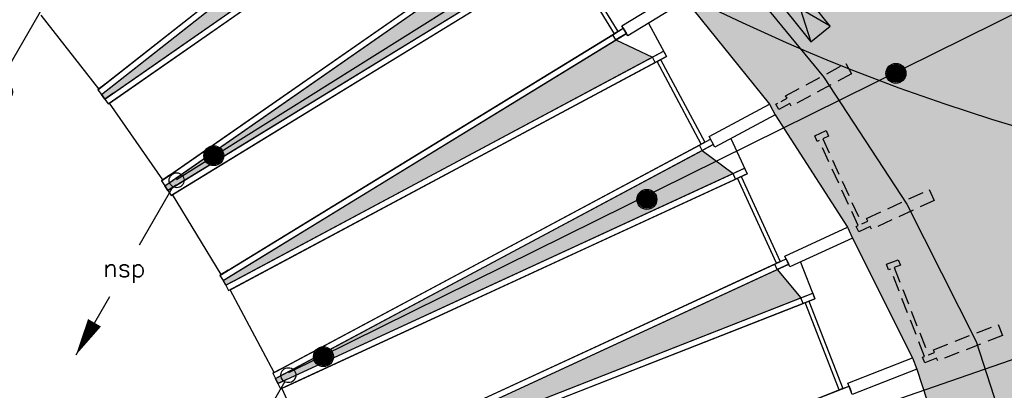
# Model space of a CAD drawing. Header units: millimetres. Extents: x -4107 to 114693, y -37499 to 54671.
# Tile 79 of 156: x 45604 to 55493, y 9592 to 13309. Entities that reach past the tile are written whole.
import ezdxf
from ezdxf.enums import TextEntityAlignment as Align

# ---------------------------------------------------------------- set-up
doc = ezdxf.new("R2010")
doc.units = ezdxf.units.MM
doc.header["$LTSCALE"] = 50
doc.linetypes.add('B0702', pattern=[4.6875, 3.125, -1.5625])
for name, color, linetype in [('AA522H--_FEC_STAAL', 2, 'Continuous'), ('ABT_VOORSTEL daklichten', 1, 'Continuous'), ('AL191L3-_STREEPF-OND', 2, 'B0702'), ('AL522H--_FEC_STAAL', 2, 'Continuous'), ('AT$1A---_ALGEMEEN', 2, 'Continuous'), ('FOK_ BRANDSLANGHASPELS', 2, 'Continuous'), ('FOK_22_BINNENWANDEN', 2, 'Continuous'), ('XREF_06_PLAFOND$0$AA00VV4-_SOLID252', 254, 'Continuous'), ('XREF_06_PLAFOND$0$AA35RJ8-_HWOLCEMENT', 242, 'Continuous'), ('XREF_06_PLAFOND$0$AI45----_PLAFONDAFW', 2, 'Continuous'), ('XREF_06_PLAFOND$0$AL35RJ8-_HWOLCEMENT', 2, 'Continuous'), ('XREF_06_Sprinkler installatie$0$WL524---', 4, 'Continuous'), ('XREF_06_Sprinkler installatie$0$WL6516--', 4, 'Continuous'), ('XREF_06_Sprinkler installatie$0$WL6517--', 4, 'Continuous'), ('XREF_06_werkset$0$AA01254-_egaal-254', 242, 'Continuous'), ('XREF_06_werkset$0$AA31-O--_GLAS', 242, 'Continuous'), ('XREF_06_werkset$0$AL01254-_egaal-254', 254, 'Continuous'), ('XREF_06_werkset$0$AL28MH--_METAAL', 3, 'Continuous'), ('XREF_06_werkset$0$AL31-O--_GLAS', 2, 'Continuous'), ('XREF_06_werkset$0$AL31XH4-_ALUMINIUM', 2, 'Continuous')]:
    doc.layers.add(name, color=color, linetype=linetype)
doc.styles.add('02_100', font='B-GBP.SHX', dxfattribs={"width": 0.8, "height": 250})
doc.styles.add('XREF_06_Sprinkler installatie$0$BURO-018', font='simplex.shx', dxfattribs={"height": 180})
doc.styles.add('XREF_06_Sprinkler installatie$0$Standard', font='txt')

# ---------------------------------------------------------------- blocks, each defined once
blk = doc.blocks.new('XREF_06_Sprinkler installatie$0$SP-KOP02')
at = {"color": 0, "linetype": 'Continuous'}
for p, q in [((-0.875, -0.023), (0.023, 0.875)), ((-0.847, -0.219), (0.219, 0.847)), ((-0.843, 0.233), (-0.233, 0.843)), ((-0.786, -0.383), (0.383, 0.786)), ((-0.702, -0.523), (0.523, 0.702)), ((-0.595, -0.641), (0.641, 0.595)), ((-0.469, -0.739), (0.739, 0.469)), ((-0.32, -0.815), (0.815, 0.32)), ((-0.144, -0.863), (0.863, 0.144)), ((0.072, -0.872), (0.872, -0.072)), ((0.381, -0.788), (0.788, -0.381))]:
    blk.add_line(p, q, dxfattribs=at)
at = {"color": 0, "linetype": 'Continuous', "const_width": 0.875}
blk.add_lwpolyline([(-0.438, 0, 1), (0.438, 0, 1)], format="xyb", close=True, dxfattribs=at)
at = {"color": 0, "linetype": 'Continuous'}
for radius in [1, 0.875]:
    blk.add_circle((0, 0), radius, dxfattribs=at)
at = {"color": 0, "linetype": 'Continuous', "style": 'XREF_06_Sprinkler installatie$0$Standard', "flags": 1}
for tag, p in [('SP_MATCODE', (2, 2)), ('SP_TEMP', (2, -3)), ('SP_DOORL', (2, -5)), ('SP_KFACT', (2, -7)), ('SP_SPRHK', (2, -9)), ('SP_KLEP', (2, -11))]:
    blk.add_attdef(tag, p, '', height=1, dxfattribs=at)
blk = doc.blocks.new('XREF_06_Sprinkler installatie$0$LDV2')
at = {"color": 0, "linetype": 'Continuous'}
for p, q in [((-0.25, -0.433), (-2.5, -4.33)), ((-4.5, -7.794), (-6.75, -11.691))]:
    blk.add_line(p, q, dxfattribs=at)
blk.add_lwpolyline([(-6.75, -11.691, 0, 1, 0), (-5.5, -9.526, 1, 1, 0)], format="xyseb", dxfattribs=at)
blk.add_circle((0, 0), 0.5, dxfattribs=at)
at = {"color": 0, "linetype": 'Continuous', "style": 'XREF_06_Sprinkler installatie$0$BURO-018'}
blk.add_attdef('LD_TEXT1', text='', height=1.8, dxfattribs=at).set_placement((-3.5, -6.062), align=Align.MIDDLE)
blk = doc.blocks.new('XREF_06_Sprinkler installatie')
at = {"layer": 'XREF_06_Sprinkler installatie$0$WL524---'}
for p, q in [((47177.5, 11706.8), (54328.8, 16185.8)), ((48306.9, 9769.6), (56308.6, 13722.2)), ((49194.2, 7697.7), (57658.1, 10621.8))]:
    blk.add_line(p, q, dxfattribs=at)
at = {"layer": 'XREF_06_Sprinkler installatie$0$WL6516--', "xscale": 99.9999999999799, "yscale": 100, "zscale": 100, "rotation": 7.589429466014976}
for p in [(54404.2, 12770.3), (47553.2, 11945), (51902.5, 11506.1), (48654.6, 9928.9)]:
    blk.add_blockref('XREF_06_Sprinkler installatie$0$SP-KOP02', p, dxfattribs=at)
at = {"layer": 'XREF_06_Sprinkler installatie$0$WL6517--'}
ref = blk.add_blockref('XREF_06_Sprinkler installatie$0$LDV2', (45869.1, 13492.9), dxfattribs=dict(at, xscale=150, yscale=150, zscale=150))
ref.add_attrib('LD_TEXT1', 'nsp', dxfattribs={"layer": '0', "color": 1, "linetype": 'Continuous', "height": 180, "style": 'XREF_06_Sprinkler installatie$0$BURO-018'}).set_placement((45344.1, 12583.6), align=Align.MIDDLE)
ref = blk.add_blockref('XREF_06_Sprinkler installatie$0$LDV2', (47180.3, 11697.7), dxfattribs=dict(at, xscale=150, yscale=150, zscale=150))
ref.add_attrib('LD_TEXT1', 'nsp', dxfattribs={"layer": '0', "color": 1, "linetype": 'Continuous', "height": 180, "style": 'XREF_06_Sprinkler installatie$0$BURO-018'}).set_placement((46655.3, 10788.4), align=Align.MIDDLE)
ref = blk.add_blockref('XREF_06_Sprinkler installatie$0$LDV2', (48303.1, 9743.5), dxfattribs=dict(at, xscale=150, yscale=150, zscale=150))
ref.add_attrib('LD_TEXT1', 'nsp', dxfattribs={"layer": '0', "color": 1, "linetype": 'Continuous', "height": 180, "style": 'XREF_06_Sprinkler installatie$0$BURO-018'}).set_placement((47778.1, 8834.1), align=Align.MIDDLE)
blk = doc.blocks.new('XREF_06_PLAFOND')
at = {"layer": 'XREF_06_PLAFOND$0$AA00VV4-_SOLID252'}
h = blk.add_hatch(color=256, dxfattribs=at)
edge = h.paths.add_edge_path()
edge.add_line((43127, -14243.3), (58419.3, -19206.1))
edge.add_line((58419.3, -19206.1), (67730.9, 8108.9))
edge.add_arc((59883.2, 10784.2), 8291.1, 341.17601, 446.91022)
edge.add_line((60330.1, 19063.2), (33916.8, 20627.6))
edge.add_line((33916.8, 20627.6), (34420, 20584.8))
edge.add_line((34420, 20584.8), (35543.9, 20485.6))
edge.add_line((35543.9, 20485.6), (36683.3, 20381.7))
edge.add_line((36683.3, 20381.7), (37848.9, 20273.2))
edge.add_line((37848.9, 20273.2), (39050.9, 20148.3))
edge.add_line((39050.9, 20148.3), (40285.1, 19981.6))
edge.add_line((40285.1, 19981.6), (41548.6, 19763.1))
edge.add_line((41548.6, 19763.1), (42829.4, 19472.5))
edge.add_line((42829.4, 19472.5), (44122.5, 19109))
edge.add_line((44122.5, 19109), (45423.2, 18664.8))
edge.add_line((45423.2, 18664.8), (46722.2, 18132.5))
edge.add_line((46722.2, 18132.5), (48008.4, 17504))
edge.add_line((48008.4, 17504), (49268.4, 16772.4))
edge.add_line((49268.4, 16772.4), (50485.1, 15932))
edge.add_line((50485.1, 15932), (51639.9, 14978.6))
edge.add_line((51639.9, 14978.6), (52710, 13913.1))
edge.add_line((52710, 13913.1), (53675.1, 12736.9))
edge.add_line((53675.1, 12736.9), (54512.8, 11458.3))
edge.add_line((54512.8, 11458.3), (55208.8, 10080.1))
edge.add_line((55208.8, 10080.1), (55817.1, 8209.2))
edge.add_line((55817.1, 8209.2), (56064.8, 6685.2))
edge.add_line((56064.8, 6685.2), (56139.2, 5158.4))
edge.add_line((56139.2, 5158.4), (56050.4, 3639.5))
edge.add_line((56050.4, 3639.5), (55811.6, 2148.5))
edge.add_line((55811.6, 2148.5), (55438.3, 698.3))
edge.add_line((55438.3, 698.3), (54948.5, -697))
edge.add_line((54948.5, -697), (54359.8, -2029.7))
edge.add_line((54359.8, -2029.7), (53689, -3294.4))
edge.add_line((53689, -3294.4), (52951.5, -4489))
edge.add_line((52951.5, -4489), (52160.9, -5613.2))
edge.add_line((52160.9, -5613.2), (51328.7, -6667.7))
edge.add_line((51328.7, -6667.7), (50463.8, -7656))
edge.add_line((50463.8, -7656), (49570.4, -8575.7))
edge.add_line((49570.4, -8575.7), (48670.3, -9436.4))
edge.add_line((48670.3, -9436.4), (47771.6, -10244.3))
edge.add_line((47771.6, -10244.3), (46892.7, -11017.6))
edge.add_line((46892.7, -11017.6), (46032.2, -11771.8))
edge.add_line((46032.2, -11771.8), (45181.6, -12512.9))
edge.add_line((45181.6, -12512.9), (44331, -13249.4))
edge.add_line((44331, -13249.4), (43127, -14243.3))
at = {"layer": 'XREF_06_PLAFOND$0$AA35RJ8-_HWOLCEMENT'}
h = blk.add_hatch(dxfattribs=at)
h.set_pattern_fill('AR-SAND', color=3, scale=100, style=0)
h.set_pattern_definition([(37.5, (0, 0), (-6.29934, 192.68238), [0, -152, 0, -170, 0, -162.5]), (7.5, (0, 0), (176.9777, 282.2146), [0, -82, 0, -137, 0, -52.5]), (327.5, (-123, 0), (311.4142, 0.5659), [0, -50, 0, -180, 0, -235]), (317.5, (-123, 0), (300.6127, 87.7676), [0, -25, 0, -118, 0, -135])])
edge = h.paths.add_edge_path()
edge.add_line((43127, -14243.3), (58419.3, -19206.1))
edge.add_line((58419.3, -19206.1), (67730.9, 8108.9))
edge.add_arc((59883.2, 10784.2), 8291.1, 341.17601, 446.91022)
edge.add_line((60330.1, 19063.2), (33916.8, 20627.6))
edge.add_line((33916.8, 20627.6), (34420, 20584.8))
edge.add_line((34420, 20584.8), (35543.9, 20485.6))
edge.add_line((35543.9, 20485.6), (36683.3, 20381.7))
edge.add_line((36683.3, 20381.7), (37848.9, 20273.2))
edge.add_line((37848.9, 20273.2), (39050.9, 20148.3))
edge.add_line((39050.9, 20148.3), (40285.1, 19981.6))
edge.add_line((40285.1, 19981.6), (41548.6, 19763.1))
edge.add_line((41548.6, 19763.1), (42829.4, 19472.5))
edge.add_line((42829.4, 19472.5), (44122.5, 19109))
edge.add_line((44122.5, 19109), (45423.2, 18664.8))
edge.add_line((45423.2, 18664.8), (46722.2, 18132.5))
edge.add_line((46722.2, 18132.5), (48008.4, 17504))
edge.add_line((48008.4, 17504), (49268.4, 16772.4))
edge.add_line((49268.4, 16772.4), (50485.1, 15932))
edge.add_line((50485.1, 15932), (51639.9, 14978.6))
edge.add_line((51639.9, 14978.6), (52710, 13913.1))
edge.add_line((52710, 13913.1), (53675.1, 12736.9))
edge.add_line((53675.1, 12736.9), (54512.8, 11458.3))
edge.add_line((54512.8, 11458.3), (55208.8, 10080.1))
edge.add_line((55208.8, 10080.1), (55817.1, 8209.2))
edge.add_line((55817.1, 8209.2), (56064.8, 6685.2))
edge.add_line((56064.8, 6685.2), (56139.2, 5158.4))
edge.add_line((56139.2, 5158.4), (56050.4, 3639.5))
edge.add_line((56050.4, 3639.5), (55811.6, 2148.5))
edge.add_line((55811.6, 2148.5), (55438.3, 698.3))
edge.add_line((55438.3, 698.3), (54948.5, -697))
edge.add_line((54948.5, -697), (54359.8, -2029.7))
edge.add_line((54359.8, -2029.7), (53689, -3294.4))
edge.add_line((53689, -3294.4), (52951.5, -4489))
edge.add_line((52951.5, -4489), (52160.9, -5613.2))
edge.add_line((52160.9, -5613.2), (51328.7, -6667.7))
edge.add_line((51328.7, -6667.7), (50463.8, -7656))
edge.add_line((50463.8, -7656), (49570.4, -8575.7))
edge.add_line((49570.4, -8575.7), (48670.3, -9436.4))
edge.add_line((48670.3, -9436.4), (47771.6, -10244.3))
edge.add_line((47771.6, -10244.3), (46892.7, -11017.6))
edge.add_line((46892.7, -11017.6), (46032.2, -11771.8))
edge.add_line((46032.2, -11771.8), (45181.6, -12512.9))
edge.add_line((45181.6, -12512.9), (44331, -13249.4))
edge.add_line((44331, -13249.4), (43127, -14243.3))
h.paths.add_polyline_path([(59430.2, 12248.2), (59662.8, 12964.9), (60019.5, 12849.2), (59786.9, 12132.4)], flags=24)
h.paths.add_polyline_path([(60617.2, 10425.5), (61333.9, 10192.8), (61218.2, 9836.1), (60501.4, 10068.8)], flags=24)
at = {"layer": 'XREF_06_PLAFOND$0$AI45----_PLAFONDAFW'}
h = blk.add_hatch(dxfattribs=at)
h.set_pattern_fill('_USER,_O', color=256, scale=1800, pattern_type=0)
h.set_pattern_definition([(351.94, (60508.5, -17546.5), (252.38, 1782.22), [])])
edge = h.paths.add_edge_path(flags=16)
edge.add_arc((41622.2, 26897.4), 5449.9, 0, 180)
edge.add_arc((41622.2, 26897.4), 5449.9, 180, 360)
h.paths.add_polyline_path([(49833.5, 30277.3), (51633.5, 30277.3), (51633.5, 27677.3), (49833.5, 27677.3)], flags=16)
edge = h.paths.add_edge_path(flags=16)
edge.add_arc((86127.3, 26613.5), 3800, 0, 180)
edge.add_arc((86127.3, 26613.5), 3800, 180, 360)
edge = h.paths.add_edge_path(flags=16)
edge.add_arc((74998.8, -10766.8), 5450, 0, 180)
edge.add_arc((74998.8, -10766.8), 5450, 180, 360)
edge = h.paths.add_edge_path()
edge.add_arc((59888.1, 10791.1), 9323.9, 341.24236, 446.62909)
edge.add_line((60436.4, 20098.9), (31243.3, 21827.8))
edge.add_line((31243.3, 21827.8), (28955.1, 21950.5))
edge.add_line((28955.1, 21950.5), (30807, 36094.7))
edge.add_line((30807, 36094.7), (95373.9, 36094.7))
edge.add_line((95373.9, 36094.7), (86392.8, -27327.7))
edge.add_line((86392.8, -27327.7), (59702.3, -18665.8))
edge.add_line((59702.3, -18665.8), (68716.8, 7792.9))
h = blk.add_hatch(dxfattribs=at)
h.set_pattern_fill('_USER,_O', color=256, scale=600, angle=90, pattern_type=0)
h.set_pattern_definition([(81.94, (95317.84, 35698.9), (-594.073, 84.126), [])])
edge = h.paths.add_edge_path(flags=16)
edge.add_arc((86127.3, 26613.5), 3800, 0, 360)
edge = h.paths.add_edge_path(flags=16)
edge.add_arc((74998.8, -10766.8), 5450, 0, 360)
edge = h.paths.add_edge_path(flags=16)
edge.add_arc((41622.2, 26897.4), 5449.9, 0, 360)
h.paths.add_polyline_path([(49933.5, 30177.3), (51533.5, 30177.3), (51533.5, 27777.3), (49933.5, 27777.3)], flags=16)
edge = h.paths.add_edge_path()
edge.add_arc((59888.1, 10791.1), 9323.9, 341.24236, 446.62909)
edge.add_line((60436.4, 20098.9), (31243.3, 21827.8))
edge.add_line((31243.3, 21827.8), (28955.1, 21950.5))
edge.add_line((28955.1, 21950.5), (30807, 36094.7))
edge.add_line((30807, 36094.7), (95373.9, 36094.7))
edge.add_line((95373.9, 36094.7), (86392.8, -27327.7))
edge.add_line((86392.8, -27327.7), (59702.3, -18665.8))
edge.add_line((59702.3, -18665.8), (68716.8, 7792.9))
at = {"layer": 'XREF_06_PLAFOND$0$AL35RJ8-_HWOLCEMENT'}
blk.add_lwpolyline([(41548.6, 19763.1), (42829.4, 19472.5), (44122.5, 19109), (45423.2, 18664.8), (46722.2, 18132.5), (48008.4, 17504), (49268.4, 16772.4), (50485.1, 15932), (51639.9, 14978.6), (52710, 13913.1), (53675.1, 12736.9), (54512.8, 11458.3), (55208.8, 10080.1), (55817.1, 8209.2), (56064.8, 6685.2), (56139.2, 5158.4), (56050.4, 3639.5), (55811.6, 2148.5), (55438.3, 698.3), (54948.5, -697), (54359.8, -2029.7), (53689, -3294.4), (52951.5, -4489), (52160.9, -5613.2)], dxfattribs=at)
blk = doc.blocks.new('V-H-522001_B09145W02')
at = {"layer": 'AA522H--_FEC_STAAL'}
for points in [[(325, 125), (0, 250), (0, 0)], [(325, 125), (650, 250), (650, 0)]]:
    blk.add_hatch(color=256, dxfattribs=at).paths.add_polyline_path(points)
at = {"layer": 'AL522H--_FEC_STAAL'}
for points in [[(650, 250), (0, 0)], [(0, 250), (650, 0)]]:
    blk.add_lwpolyline(points, dxfattribs=at)
blk.add_lwpolyline([(0, 0), (650, 0), (650, 250), (0, 250)], close=True, dxfattribs=at)
at = {"layer": 'AT$1A---_ALGEMEEN', "color": 7, "style": '02_100', "width": 0.8}
blk.add_text('NO', height=250, rotation=360, dxfattribs=at).set_placement((166.3, 326.2))
blk = doc.blocks.new('A$C125E5D54')
at = {"layer": 'AL191L3-_STREEPF-OND'}
for p, q in [((46728.1, 15203.7), (47334.3, 15527.4)), ((47334.3, 15527.4), (47390.8, 15421.6)), ((47390.8, 15421.6), (46784.7, 15097.9)), ((46684.7, 15146.5), (46742.3, 15177.3)), ((46742.3, 15177.3), (46728.1, 15203.7)), ((46631.1, 15117.9), (46649.3, 15127.7)), ((46659.4, 15065), (46631.1, 15117.9)), ((46770.5, 15124.4), (46659.4, 15065)), ((46784.7, 15097.9), (46770.5, 15124.4)), ((47020.2, 14800.1), (47135.6, 14853.3)), ((47135.6, 14853.3), (47160.7, 14798.8)), ((47045.3, 14745.6), (47020.2, 14800.1)), ((47064.2, 14754.3), (47045.3, 14745.6)), ((47457.5, 13900.6), (47064.2, 14754.3)), ((47160.7, 14798.8), (47100.9, 14771.3)), ((47100.9, 14771.3), (47494.2, 13917.5)), ((47541.5, 13972.3), (48171, 14262.4)), ((48171, 14262.4), (48221.2, 14153.4)), ((48221.2, 14153.4), (47591.7, 13863.3)), ((47494.2, 13917.5), (47554.1, 13945.1)), ((47554.1, 13945.1), (47541.5, 13972.3)), ((47438.6, 13891.9), (47457.5, 13900.6)), ((47463.7, 13837.4), (47438.6, 13891.9)), ((47579.2, 13890.6), (47463.7, 13837.4)), ((47591.7, 13863.3), (47579.2, 13890.6)), ((47740.1, 13512.2), (47859.1, 13558.7)), ((47859.1, 13558.7), (47881, 13502.9)), ((47762, 13456.3), (47740.1, 13512.2)), ((47781.5, 13463.9), (47762, 13456.3)), ((48124.1, 12588.6), (47781.5, 13463.9)), ((47881, 13502.9), (47819.3, 13478.7)), ((47819.3, 13478.7), (48161.9, 12603.4)), ((48212.6, 12655.5), (48861.6, 12909.5)), ((48861.6, 12909.5), (48905.3, 12797.7)), ((48905.3, 12797.7), (48256.4, 12543.7)), ((48104.6, 12581), (48124.1, 12588.6)), ((48126.5, 12525.1), (48104.6, 12581)), ((48245.4, 12571.6), (48126.5, 12525.1)), ((48161.9, 12603.4), (48223.6, 12627.5)), ((48223.6, 12627.5), (48212.6, 12655.5)), ((48256.4, 12543.7), (48245.4, 12571.6))]:
    blk.add_line(p, q, dxfattribs=at)
at = {"rotation": 308.6917287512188}
blk.add_blockref('V-H-522001_B09145W02', (46576, 16251), dxfattribs=at)
blk = doc.blocks.new('XREF_06_werkset')
at = {"layer": 'XREF_06_werkset$0$AA01254-_egaal-254'}
h = blk.add_hatch(color=252, dxfattribs=at)
edge = h.paths.add_edge_path()
edge.add_line((52096.1, 13739.2), (52230.2, 13603.2))
edge.add_line((52230.2, 13603.2), (52292.8, 13500.8))
edge.add_line((52292.8, 13500.8), (53133.7, 12460))
edge.add_line((53133.7, 12460), (53190.2, 12354.2))
edge.add_line((53190.2, 12354.2), (53919.3, 11227.7))
edge.add_line((53919.3, 11227.7), (53969.5, 11118.7))
edge.add_line((53969.5, 11118.7), (54571.1, 9916.4))
edge.add_line((54571.1, 9916.4), (54614.9, 9804.7))
edge.add_line((54614.9, 9804.7), (55174.8, 8082.7))
edge.add_line((55174.8, 8082.7), (55205.1, 7966.6))
edge.add_line((55205.1, 7966.6), (55425.6, 6640.4))
edge.add_line((55425.6, 6640.4), (55449.1, 6522.7))
edge.add_line((55449.1, 6522.7), (55521.9, 5182.8))
edge.add_line((55521.9, 5182.8), (55538.5, 5064))
edge.add_line((55538.5, 5064), (55471.1, 3720.6))
edge.add_arc((59884.7, 10785.2), 8330, 238.00452, 519.2295)
edge = h.paths.add_edge_path(flags=16)
edge.add_arc((59127.4, 8451.6), 2250, 0, 360)
at = {"layer": 'XREF_06_werkset$0$AA31-O--_GLAS'}
for points in [[(46503, 12619.8), (46424.5, 12558), (46457.9, 12513), (46538.7, 12569.2), (50022.2, 14992.6), (49583.7, 15043.2)], [(51038, 14010.9), (50627.5, 14122.5), (47063.2, 11642.9), (47093.1, 11597.2), (47175.9, 11647.9)], [(47646.3, 10693), (47674.1, 10644.5), (47758.8, 10689.7), (51959.4, 12932.6), (51591.3, 13106.7)], [(48173.4, 9709.4), (48198.1, 9659.7), (48284.6, 9699.6), (52768.4, 11765.4), (52458.7, 11997.6)], [(53449.7, 10519.1), (53212, 10802.7), (48641.7, 8697), (48663.5, 8645.8)]]:
    blk.add_hatch(color=256, dxfattribs=at).paths.add_polyline_path(points)
for points in [[(46424.5, 12558), (46457.9, 12513)], [(47063.2, 11642.9), (47093.1, 11597.2)], [(47646.3, 10693), (47674.1, 10644.5)], [(48173.4, 9709.4), (48198.1, 9659.7)]]:
    blk.add_lwpolyline(points, dxfattribs=at)
at = {"layer": 'XREF_06_werkset$0$AL01254-_egaal-254'}
blk.add_lwpolyline([(52096.1, 13739.2), (52230.2, 13603.2), (52292.8, 13500.8), (53133.7, 12460), (53190.2, 12354.2), (53919.3, 11227.7), (53969.5, 11118.7), (54571.1, 9916.4), (54614.9, 9804.7), (55174.8, 8082.7), (55205.1, 7966.6), (55425.6, 6640.4), (55449.1, 6522.7), (55521.9, 5182.8), (55538.5, 5064), (55471.1, 3720.6, 2.793851)], format="xyb", close=True, dxfattribs=at)
at = {"layer": 'XREF_06_werkset$0$AL28MH--_METAAL'}
for p, q in [((53289.7, 10937.6), (53919.3, 11227.7)), ((53919.3, 11227.7), (53969.5, 11118.7)), ((53969.5, 11118.7), (53340, 10828.6)), ((53340, 10828.6), (53289.7, 10937.6))]:
    blk.add_line(p, q, dxfattribs=at)
for points in [[(52230.2, 13603.2), (52292.8, 13500.8), (51713.2, 13146.2), (51650.6, 13248.5)], [(53133.7, 12460), (53190.2, 12354.2), (52584, 12030.5), (52527.5, 12136.3)], [(54571.1, 9916.4), (54614.9, 9804.7), (53965.9, 9550.7), (53922.2, 9662.4)]]:
    blk.add_lwpolyline(points, close=True, dxfattribs=at)
at = {"layer": 'XREF_06_werkset$0$AL31-O--_GLAS', "extrusion": (0.713503, 0.561255, -0.419413)}
for p, q in [((46465.9, 12666.9), (49641.8, 15165.3)), ((46425.3, 12635), (49592.5, 15126.5)), ((46503, 12619.8), (49678.9, 15118.2))]:
    blk.add_line(p, q, dxfattribs=at)
at = {"layer": 'XREF_06_werkset$0$AL31-O--_GLAS', "extrusion": (-0.618265, 0.78597, -1.18109e-05)}
for p, q in [((46465.9, 12666.9), (49641.8, 15165.3)), ((46387.4, 12605.2), (49546.6, 15090.4)), ((46465.9, 12666.9), (46387.4, 12605.2))]:
    blk.add_line(p, q, dxfattribs=at)
at = {"layer": 'XREF_06_werkset$0$AL31-O--_GLAS', "extrusion": (-0.713503, -0.561255, 0.419413)}
for p, q in [((46387.4, 12605.2), (49546.6, 15090.4)), ((46400.3, 12615.3), (49562.2, 15102.7)), ((46424.5, 12558), (49583.7, 15043.2)), ((46400.3, 12615.3), (45819.1, 13354.1)), ((46387.4, 12605.2), (46424.5, 12558))]:
    blk.add_line(p, q, dxfattribs=at)
at = {"layer": 'XREF_06_werkset$0$AL31-O--_GLAS', "extrusion": (0.618265, -0.78597, 1.18109e-05)}
for p, q in [((46400.3, 12615.3), (49562.2, 15102.7)), ((46424.5, 12558), (49583.7, 15043.2)), ((46425.3, 12635), (49592.5, 15126.5)), ((46503, 12619.8), (49678.9, 15118.2)), ((46425.3, 12635), (46400.3, 12615.3)), ((46424.5, 12558), (46503, 12619.8))]:
    blk.add_line(p, q, dxfattribs=at)
at = {"layer": 'XREF_06_werkset$0$AL31-O--_GLAS', "extrusion": (-0.571091, 0.820887, 9.81259e-06)}
for p, q in [((46538.7, 12569.2), (50123.1, 15062.8)), ((46457.9, 12513), (50022.2, 14992.6)), ((46505.3, 12473), (50073, 14954.9)), ((46531.1, 12490.8), (50105.1, 14977.2)), ((47109.7, 11748.3), (50694.2, 14241.9)), ((47028.9, 11692.1), (50593.3, 14171.7)), ((46538.7, 12569.2), (46457.9, 12513)), ((46505.3, 12473), (46531.1, 12490.8)), ((47109.7, 11748.3), (47028.9, 11692.1))]:
    blk.add_line(p, q, dxfattribs=at)
at = {"layer": 'XREF_06_werkset$0$AL31-O--_GLAS', "extrusion": (0.734491, 0.510991, -0.446555)}
for p, q in [((46538.7, 12569.2), (50123.1, 15062.8)), ((46531.1, 12490.8), (50105.1, 14977.2)), ((46572.9, 12520), (50157.4, 15013.6)), ((47109.7, 11748.3), (50694.2, 14241.9)), ((47067.9, 11719.2), (50641.9, 14205.6)), ((47144, 11699.1), (50728.5, 14192.7))]:
    blk.add_line(p, q, dxfattribs=at)
at = {"layer": 'XREF_06_werkset$0$AL31-O--_GLAS', "extrusion": (-0.734491, -0.510991, 0.446555)}
for p, q in [((46457.9, 12513), (50022.2, 14992.6)), ((46492.1, 12463.8), (50056.5, 14943.4)), ((46505.3, 12473), (50073, 14954.9)), ((47028.9, 11692.1), (50593.3, 14171.7)), ((47042.2, 11701.3), (50609.8, 14183.2)), ((47063.2, 11642.9), (50627.5, 14122.5)), ((46457.9, 12513), (46492.1, 12463.8)), ((47042.2, 11701.3), (46505.3, 12473)), ((47028.9, 11692.1), (47063.2, 11642.9))]:
    blk.add_line(p, q, dxfattribs=at)
at = {"layer": 'XREF_06_werkset$0$AL31-O--_GLAS', "extrusion": (0.571091, -0.820887, -9.81259e-06)}
for p, q in [((46492.1, 12463.8), (50056.5, 14943.4)), ((46572.9, 12520), (50157.4, 15013.6)), ((47042.2, 11701.3), (50609.8, 14183.2)), ((47067.9, 11719.2), (50641.9, 14205.6)), ((47144, 11699.1), (50728.5, 14192.7)), ((47063.2, 11642.9), (50627.5, 14122.5)), ((46492.1, 12463.8), (46572.9, 12520)), ((47067.9, 11719.2), (47042.2, 11701.3)), ((47063.2, 11642.9), (47144, 11699.1))]:
    blk.add_line(p, q, dxfattribs=at)
at = {"layer": 'XREF_06_werkset$0$AL31-O--_GLAS', "extrusion": (-0.521949, 0.852977, 2.67528e-05)}
for p, q in [((47175.9, 11647.9), (51144.3, 14075.9)), ((47093.1, 11597.2), (51038, 14010.9)), ((47137.9, 11554.3), (51086.7, 13970.4)), ((47164.3, 11570.5), (51120.5, 13991)), ((47615, 10744.2), (51560, 13157.9)), ((47697.8, 10794.9), (51666.2, 13222.9)), ((47175.9, 11647.9), (47093.1, 11597.2)), ((47137.9, 11554.3), (47164.3, 11570.5)), ((47697.8, 10794.9), (47615, 10744.2))]:
    blk.add_line(p, q, dxfattribs=at)
at = {"layer": 'XREF_06_werkset$0$AL31-O--_GLAS', "extrusion": (0.753167, 0.460888, -0.469385)}
for p, q in [((47175.9, 11647.9), (51144.3, 14075.9)), ((47164.3, 11570.5), (51120.5, 13991)), ((47207.2, 11596.7), (51175.6, 14024.7)), ((51120.5, 13991), (51611.2, 13189.3)), ((47654.9, 10768.7), (51611.2, 13189.3)), ((47697.8, 10794.9), (51666.2, 13222.9)), ((47729.2, 10743.7), (51697.5, 13171.8))]:
    blk.add_line(p, q, dxfattribs=at)
at = {"layer": 'XREF_06_werkset$0$AL31-O--_GLAS', "extrusion": (-0.753167, -0.460888, 0.469385)}
for p, q in [((47093.1, 11597.2), (51038, 14010.9)), ((47124.4, 11546), (51069.3, 13959.7)), ((47137.9, 11554.3), (51086.7, 13970.4)), ((51577.3, 13168.6), (51086.7, 13970.4)), ((47615, 10744.2), (51560, 13157.9)), ((47628.6, 10752.5), (51577.3, 13168.6)), ((47646.3, 10693), (51591.3, 13106.7)), ((47093.1, 11597.2), (47124.4, 11546)), ((47628.6, 10752.5), (47137.9, 11554.3)), ((47615, 10744.2), (47646.3, 10693))]:
    blk.add_line(p, q, dxfattribs=at)
at = {"layer": 'XREF_06_werkset$0$AL31-O--_GLAS', "extrusion": (0.521949, -0.852977, -2.67528e-05)}
for p, q in [((47124.4, 11546), (51069.3, 13959.7)), ((47207.2, 11596.7), (51175.6, 14024.7)), ((47628.6, 10752.5), (51577.3, 13168.6)), ((47654.9, 10768.7), (51611.2, 13189.3)), ((47729.2, 10743.7), (51697.5, 13171.8)), ((51611.2, 13189.3), (51577.3, 13168.6)), ((47646.3, 10693), (51591.3, 13106.7)), ((47124.4, 11546), (47207.2, 11596.7)), ((47654.9, 10768.7), (47628.6, 10752.5)), ((47646.3, 10693), (47729.2, 10743.7))]:
    blk.add_line(p, q, dxfattribs=at)
at = {"layer": 'XREF_06_werkset$0$AL31-O--_GLAS'}
for p, q in [((51577.3, 13168.6), (51086.7, 13970.4)), ((51120.5, 13991), (51611.2, 13189.3)), ((51611.2, 13189.3), (51577.3, 13168.6)), ((52005.9, 12889.4), (52041.3, 12908.3)), ((52448.7, 12060.2), (52005.9, 12889.4)), ((52041.3, 12908.3), (52484, 12079.1)), ((52484, 12079.1), (52448.7, 12060.2)), ((52812.4, 11719.6), (52849.1, 11736.6)), ((53205.8, 10865.9), (52812.4, 11719.6)), ((52849.1, 11736.6), (53242.5, 10882.8)), ((53242.5, 10882.8), (53205.8, 10865.9)), ((53491, 10470.9), (53528.9, 10485.7)), ((53528.9, 10485.7), (53871.5, 9610.3)), ((53833.6, 9595.5), (53491, 10470.9)), ((53871.5, 9610.3), (53833.6, 9595.5))]:
    blk.add_line(p, q, dxfattribs=at)
at = {"layer": 'XREF_06_werkset$0$AL31-O--_GLAS', "extrusion": (-0.329639, -0.259317, -0.907796)}
for p, q in [((46400.3, 12615.3), (45819.1, 13354.1)), ((46465.9, 12666.9), (46387.4, 12605.2)), ((46387.4, 12605.2), (46424.5, 12558)), ((46425.3, 12635), (46400.3, 12615.3)), ((46424.5, 12558), (46503, 12619.8))]:
    blk.add_line(p, q, dxfattribs=at)
at = {"layer": 'XREF_06_werkset$0$AL31-O--_GLAS', "extrusion": (-0.471026, 0.882119, 8.13092e-06)}
for p, q in [((47758.8, 10689.7), (52070.6, 12992)), ((47674.1, 10644.5), (51959.4, 12932.6)), ((47716.3, 10599), (52005.9, 12889.4)), ((47743.2, 10613.4), (52041.3, 12908.3)), ((52005.9, 12889.4), (52041.3, 12908.3)), ((48229.9, 9807.6), (52541.6, 12109.9)), ((48145.2, 9762.4), (52430.5, 12050.5)), ((47758.8, 10689.7), (47674.1, 10644.5)), ((47716.3, 10599), (47743.2, 10613.4)), ((48229.9, 9807.6), (48145.2, 9762.4))]:
    blk.add_line(p, q, dxfattribs=at)
at = {"layer": 'XREF_06_werkset$0$AL31-O--_GLAS', "extrusion": (0.770183, 0.411259, -0.487529)}
for p, q in [((47758.8, 10689.7), (52070.6, 12992)), ((47743.2, 10613.4), (52041.3, 12908.3)), ((47787.1, 10636.8), (52098.8, 12939.1)), ((52041.3, 12908.3), (52484, 12079.1)), ((48186, 9784.2), (52484, 12079.1)), ((48229.9, 9807.6), (52541.6, 12109.9)), ((48258.1, 9754.7), (52569.9, 12056.9))]:
    blk.add_line(p, q, dxfattribs=at)
at = {"layer": 'XREF_06_werkset$0$AL31-O--_GLAS', "extrusion": (-0.770183, -0.411259, 0.487529)}
for p, q in [((47674.1, 10644.5), (51959.4, 12932.6)), ((47702.4, 10591.6), (51987.7, 12879.7)), ((47716.3, 10599), (52005.9, 12889.4)), ((52448.7, 12060.2), (52005.9, 12889.4)), ((48145.2, 9762.4), (52430.5, 12050.5)), ((48159, 9769.8), (52448.7, 12060.2)), ((48173.4, 9709.4), (52458.7, 11997.6)), ((47674.1, 10644.5), (47702.4, 10591.6)), ((48159, 9769.8), (47716.3, 10599)), ((48145.2, 9762.4), (48173.4, 9709.4))]:
    blk.add_line(p, q, dxfattribs=at)
at = {"layer": 'XREF_06_werkset$0$AL31-O--_GLAS', "extrusion": (0.471026, -0.882119, -8.13092e-06)}
for p, q in [((47702.4, 10591.6), (51987.7, 12879.7)), ((47787.1, 10636.8), (52098.8, 12939.1)), ((48186, 9784.2), (52484, 12079.1)), ((52484, 12079.1), (52448.7, 12060.2)), ((48159, 9769.8), (52448.7, 12060.2)), ((48173.4, 9709.4), (52458.7, 11997.6)), ((48258.1, 9754.7), (52569.9, 12056.9)), ((47702.4, 10591.6), (47787.1, 10636.8)), ((48186, 9784.2), (48159, 9769.8)), ((48173.4, 9709.4), (48258.1, 9754.7))]:
    blk.add_line(p, q, dxfattribs=at)
at = {"layer": 'XREF_06_werkset$0$AL31-O--_GLAS', "extrusion": (-0.366576, -0.255016, -0.894756)}
for p, q in [((46538.7, 12569.2), (46457.9, 12513)), ((46457.9, 12513), (46492.1, 12463.8)), ((46492.1, 12463.8), (46572.9, 12520)), ((46505.3, 12473), (46531.1, 12490.8)), ((47042.2, 11701.3), (46505.3, 12473)), ((47109.7, 11748.3), (47028.9, 11692.1)), ((47028.9, 11692.1), (47063.2, 11642.9)), ((47067.9, 11719.2), (47042.2, 11701.3)), ((47063.2, 11642.9), (47144, 11699.1))]:
    blk.add_line(p, q, dxfattribs=at)
at = {"layer": 'XREF_06_werkset$0$AL31-O--_GLAS', "extrusion": (-0.418467, 0.908232, 6.36818e-06)}
for p, q in [((48284.6, 9699.6), (52883.8, 11818.6)), ((48198.1, 9659.7), (52768.4, 11765.4)), ((48237.4, 9611.8), (52812.4, 11719.6)), ((48264.9, 9624.4), (52849.1, 11736.6)), ((52812.4, 11719.6), (52849.1, 11736.6)), ((48703.1, 8791.3), (53302.3, 10910.4)), ((48616.6, 8751.5), (53186.9, 10857.2)), ((48284.6, 9699.6), (48198.1, 9659.7)), ((48237.4, 9611.8), (48264.9, 9624.4))]:
    blk.add_line(p, q, dxfattribs=at)
at = {"layer": 'XREF_06_werkset$0$AL31-O--_GLAS', "extrusion": (0.786193, 0.362242, -0.500681)}
for p, q in [((48284.6, 9699.6), (52883.8, 11818.6)), ((48264.9, 9624.4), (52849.1, 11736.6)), ((48309.7, 9645.1), (52908.9, 11764.1)), ((52849.1, 11736.6), (53242.5, 10882.8)), ((48658.2, 8770.7), (53242.5, 10882.8)), ((48703.1, 8791.3), (53302.3, 10910.4)), ((48728.2, 8736.8), (53327.4, 10855.9))]:
    blk.add_line(p, q, dxfattribs=at)
at = {"layer": 'XREF_06_werkset$0$AL31-O--_GLAS', "extrusion": (-0.786193, -0.362242, 0.500681)}
for p, q in [((48198.1, 9659.7), (52768.4, 11765.4)), ((48223.2, 9605.2), (52793.5, 11710.9)), ((48237.4, 9611.8), (52812.4, 11719.6)), ((53205.8, 10865.9), (52812.4, 11719.6)), ((48616.6, 8751.5), (53186.9, 10857.2)), ((48630.7, 8758), (53205.8, 10865.9)), ((48641.7, 8697), (53212, 10802.7)), ((48198.1, 9659.7), (48223.2, 9605.2)), ((48630.7, 8758), (48237.4, 9611.8))]:
    blk.add_line(p, q, dxfattribs=at)
at = {"layer": 'XREF_06_werkset$0$AL31-O--_GLAS', "extrusion": (0.418467, -0.908232, -6.36818e-06)}
for p, q in [((48223.2, 9605.2), (52793.5, 11710.9)), ((48309.7, 9645.1), (52908.9, 11764.1)), ((48658.2, 8770.7), (53242.5, 10882.8)), ((53242.5, 10882.8), (53205.8, 10865.9)), ((48630.7, 8758), (53205.8, 10865.9)), ((48641.7, 8697), (53212, 10802.7)), ((48728.2, 8736.8), (53327.4, 10855.9)), ((48223.2, 9605.2), (48309.7, 9645.1))]:
    blk.add_line(p, q, dxfattribs=at)
at = {"layer": 'XREF_06_werkset$0$AL31-O--_GLAS', "extrusion": (-0.400387, -0.244975, -0.882994)}
for p, q in [((47175.9, 11647.9), (47093.1, 11597.2)), ((47093.1, 11597.2), (47124.4, 11546)), ((47124.4, 11546), (47207.2, 11596.7)), ((47137.9, 11554.3), (47164.3, 11570.5)), ((47628.6, 10752.5), (47137.9, 11554.3)), ((47697.8, 10794.9), (47615, 10744.2)), ((47615, 10744.2), (47646.3, 10693)), ((47654.9, 10768.7), (47628.6, 10752.5)), ((47646.3, 10693), (47729.2, 10743.7))]:
    blk.add_line(p, q, dxfattribs=at)
at = {"layer": 'XREF_06_werkset$0$AL31-O--_GLAS', "extrusion": (-0.430062, -0.229632, -0.873107)}
for p, q in [((47758.8, 10689.7), (47674.1, 10644.5)), ((47674.1, 10644.5), (47702.4, 10591.6)), ((47702.4, 10591.6), (47787.1, 10636.8)), ((47716.3, 10599), (47743.2, 10613.4)), ((48159, 9769.8), (47716.3, 10599)), ((48229.9, 9807.6), (48145.2, 9762.4)), ((48145.2, 9762.4), (48173.4, 9709.4)), ((48186, 9784.2), (48159, 9769.8)), ((48173.4, 9709.4), (48258.1, 9754.7))]:
    blk.add_line(p, q, dxfattribs=at)
at = {"layer": 'XREF_06_werkset$0$AL31-O--_GLAS', "extrusion": (-0.364471, 0.931215, -1.03114e-05)}
for p, q in [((48663.5, 8645.8), (53449.7, 10519.1)), ((48727.9, 8606.5), (53528.9, 10485.7)), ((48751.7, 8680.3), (53568.6, 10565.7)), ((53491, 10470.9), (53528.9, 10485.7)), ((48699.8, 8595.5), (53491, 10470.9)), ((49116.2, 7749.1), (53933.1, 9634.5))]:
    blk.add_line(p, q, dxfattribs=at)
at = {"layer": 'XREF_06_werkset$0$AL31-O--_GLAS', "extrusion": (0.801756, 0.313796, -0.508645)}
for p, q in [((48727.9, 8606.5), (53528.9, 10485.7)), ((48751.7, 8680.3), (53568.6, 10565.7)), ((48773.6, 8624.4), (53590.5, 10509.8)), ((53528.9, 10485.7), (53871.5, 9610.3)), ((49070.5, 7731.2), (53871.5, 9610.3)), ((49116.2, 7749.1), (53933.1, 9634.5))]:
    blk.add_line(p, q, dxfattribs=at)
at = {"layer": 'XREF_06_werkset$0$AL31-O--_GLAS', "extrusion": (0.364471, -0.931215, 1.03114e-05)}
for p, q in [((48773.6, 8624.4), (53590.5, 10509.8)), ((48685.4, 8589.9), (53471.5, 10463.3)), ((49042.4, 7720.2), (53833.6, 9595.5)), ((49070.5, 7731.2), (53871.5, 9610.3)), ((53871.5, 9610.3), (53833.6, 9595.5))]:
    blk.add_line(p, q, dxfattribs=at)
at = {"layer": 'XREF_06_werkset$0$AL31-O--_GLAS', "extrusion": (-0.801756, -0.313796, 0.508645)}
for p, q in [((48685.4, 8589.9), (53471.5, 10463.3)), ((48699.8, 8595.5), (53491, 10470.9)), ((53833.6, 9595.5), (53491, 10470.9)), ((49042.4, 7720.2), (53833.6, 9595.5))]:
    blk.add_line(p, q, dxfattribs=at)
at = {"layer": 'XREF_06_werkset$0$AL31-O--_GLAS', "extrusion": (-0.454736, -0.209514, -0.865632)}
for p, q in [((48284.6, 9699.6), (48198.1, 9659.7)), ((48198.1, 9659.7), (48223.2, 9605.2)), ((48223.2, 9605.2), (48309.7, 9645.1)), ((48237.4, 9611.8), (48264.9, 9624.4)), ((48630.7, 8758), (48237.4, 9611.8))]:
    blk.add_line(p, q, dxfattribs=at)
at = {"layer": 'XREF_06_werkset$0$AL31-O--_GLAS'}
for points in [[(46457.9, 12513), (46424.5, 12558)], [(47093.1, 11597.2), (47063.2, 11642.9)], [(47674.1, 10644.5), (47646.3, 10693)], [(48198.1, 9659.7), (48173.4, 9709.4)]]:
    blk.add_lwpolyline(points, dxfattribs=at)
at = {"layer": 'XREF_06_werkset$0$AL31XH4-_ALUMINIUM', "extrusion": (0.770183, 0.411259, -0.487529)}
for p, q in [((51920.5, 13273), (52098.8, 12939.1)), ((52541.6, 12109.9), (52569.9, 12056.9))]:
    blk.add_line(p, q, dxfattribs=at)
at = {"layer": 'XREF_06_werkset$0$AL31XH4-_ALUMINIUM', "extrusion": (-0.521949, 0.852977, 2.67528e-05)}
blk.add_line((51560, 13157.9), (51666.2, 13222.9), dxfattribs=at)
at = {"layer": 'XREF_06_werkset$0$AL31XH4-_ALUMINIUM'}
for p, q in [((51560, 13157.9), (51666.2, 13222.9)), ((51591.3, 13106.7), (51560, 13157.9)), ((51697.5, 13171.8), (51591.3, 13106.7)), ((51666.2, 13222.9), (51697.5, 13171.8)), ((51959.4, 12932.6), (52070.6, 12992)), ((52070.6, 12992), (52098.8, 12939.1)), ((51987.7, 12879.7), (51959.4, 12932.6)), ((52098.8, 12939.1), (51987.7, 12879.7)), ((52430.5, 12050.5), (52541.6, 12109.9)), ((52541.6, 12109.9), (52569.9, 12056.9)), ((52458.7, 11997.6), (52430.5, 12050.5)), ((52569.9, 12056.9), (52458.7, 11997.6)), ((52768.4, 11765.4), (52883.8, 11818.6)), ((52883.8, 11818.6), (52908.9, 11764.1)), ((52793.5, 11710.9), (52768.4, 11765.4)), ((52908.9, 11764.1), (52793.5, 11710.9)), ((53186.9, 10857.2), (53302.3, 10910.4)), ((53302.3, 10910.4), (53327.4, 10855.9)), ((53212, 10802.7), (53186.9, 10857.2)), ((53327.4, 10855.9), (53212, 10802.7)), ((53449.7, 10519.1), (53568.6, 10565.7)), ((53471.5, 10463.3), (53449.7, 10519.1)), ((53590.5, 10509.8), (53471.5, 10463.3)), ((53568.6, 10565.7), (53590.5, 10509.8)), ((53814.1, 9587.9), (53933.1, 9634.5)), ((53933.1, 9634.5), (53955, 9578.6))]:
    blk.add_line(p, q, dxfattribs=at)
at = {"layer": 'XREF_06_werkset$0$AL31XH4-_ALUMINIUM', "extrusion": (-0.753167, -0.460888, 0.469385)}
blk.add_line((51591.3, 13106.7), (51560, 13157.9), dxfattribs=at)
at = {"layer": 'XREF_06_werkset$0$AL31XH4-_ALUMINIUM', "extrusion": (0.521949, -0.852977, -2.67528e-05)}
blk.add_line((51697.5, 13171.8), (51591.3, 13106.7), dxfattribs=at)
at = {"layer": 'XREF_06_werkset$0$AL31XH4-_ALUMINIUM', "extrusion": (0.753167, 0.460888, -0.469385)}
blk.add_line((51666.2, 13222.9), (51697.5, 13171.8), dxfattribs=at)
at = {"layer": 'XREF_06_werkset$0$AL31XH4-_ALUMINIUM', "extrusion": (-0.471026, 0.882119, 8.13092e-06)}
for p, q in [((51959.4, 12932.6), (52070.6, 12992)), ((52430.5, 12050.5), (52541.6, 12109.9))]:
    blk.add_line(p, q, dxfattribs=at)
at = {"layer": 'XREF_06_werkset$0$AL31XH4-_ALUMINIUM', "extrusion": (-0.770183, -0.411259, 0.487529)}
for p, q in [((51987.7, 12879.7), (51959.4, 12932.6)), ((52458.7, 11997.6), (52430.5, 12050.5))]:
    blk.add_line(p, q, dxfattribs=at)
at = {"layer": 'XREF_06_werkset$0$AL31XH4-_ALUMINIUM', "extrusion": (0.471026, -0.882119, -8.13092e-06)}
for p, q in [((52098.8, 12939.1), (51987.7, 12879.7)), ((52569.9, 12056.9), (52458.7, 11997.6))]:
    blk.add_line(p, q, dxfattribs=at)
at = {"layer": 'XREF_06_werkset$0$AL31XH4-_ALUMINIUM', "extrusion": (0.786193, 0.362242, -0.500681)}
for p, q in [((52746.3, 12117.1), (52908.9, 11764.1)), ((53302.3, 10910.4), (53327.4, 10855.9))]:
    blk.add_line(p, q, dxfattribs=at)
at = {"layer": 'XREF_06_werkset$0$AL31XH4-_ALUMINIUM', "extrusion": (-0.418467, 0.908232, 6.36818e-06)}
for p, q in [((52768.4, 11765.4), (52883.8, 11818.6)), ((53186.9, 10857.2), (53302.3, 10910.4))]:
    blk.add_line(p, q, dxfattribs=at)
at = {"layer": 'XREF_06_werkset$0$AL31XH4-_ALUMINIUM', "extrusion": (-0.786193, -0.362242, 0.500681)}
for p, q in [((52793.5, 11710.9), (52768.4, 11765.4)), ((53212, 10802.7), (53186.9, 10857.2))]:
    blk.add_line(p, q, dxfattribs=at)
at = {"layer": 'XREF_06_werkset$0$AL31XH4-_ALUMINIUM', "extrusion": (0.418467, -0.908232, -6.36818e-06)}
for p, q in [((52908.9, 11764.1), (52793.5, 11710.9)), ((53327.4, 10855.9), (53212, 10802.7))]:
    blk.add_line(p, q, dxfattribs=at)
at = {"layer": 'XREF_06_werkset$0$AL31XH4-_ALUMINIUM', "extrusion": (0.801756, 0.313796, -0.508645)}
for p, q in [((53446.5, 10877.7), (53590.5, 10509.8)), ((53933.1, 9634.5), (53955, 9578.6))]:
    blk.add_line(p, q, dxfattribs=at)
at = {"layer": 'XREF_06_werkset$0$AL31XH4-_ALUMINIUM', "extrusion": (-0.364471, 0.931215, -1.03114e-05)}
for p, q in [((53449.7, 10519.1), (53568.6, 10565.7)), ((53814.1, 9587.9), (53933.1, 9634.5))]:
    blk.add_line(p, q, dxfattribs=at)
at = {"layer": 'XREF_06_werkset$0$AL31XH4-_ALUMINIUM', "extrusion": (-0.801756, -0.313796, 0.508645)}
blk.add_line((53471.5, 10463.3), (53449.7, 10519.1), dxfattribs=at)
at = {"layer": 'XREF_06_werkset$0$AL31XH4-_ALUMINIUM', "extrusion": (0.364471, -0.931215, 1.03114e-05)}
blk.add_line((53590.5, 10509.8), (53471.5, 10463.3), dxfattribs=at)
at = {"layer": 'XREF_06_werkset$0$AL31XH4-_ALUMINIUM'}
for points in [[(51591.3, 13106.8), (51959.4, 12932.6)], [(52458.7, 11997.6), (52768.4, 11765.4)], [(53212, 10802.7), (53449.7, 10519.1)]]:
    blk.add_lwpolyline(points, dxfattribs=at)
blk = doc.blocks.new('A$C4D8164B4')
at = {"layer": 'FOK_ BRANDSLANGHASPELS', "color": 2}
blk.add_circle((20000, 20000), 20000, dxfattribs=at)

msp = doc.modelspace()

# ---------------------------------------------------------------- block references
for name in ['XREF_06_werkset', 'XREF_06_PLAFOND', 'XREF_06_PLAFOND', 'XREF_06_Sprinkler installatie', 'XREF_06_Sprinkler installatie']:
    msp.add_blockref(name, (0, 0))
at = {"layer": 'ABT_VOORSTEL daklichten', "color": 2}
msp.add_blockref('A$C125E5D54', (6567.8, -2657.1), dxfattribs=at)
at = {"layer": 'FOK_22_BINNENWANDEN', "color": 5}
msp.add_blockref('A$C4D8164B4', (41313.6, 11409.4), dxfattribs=at)

doc.saveas('drawing.dxf')
